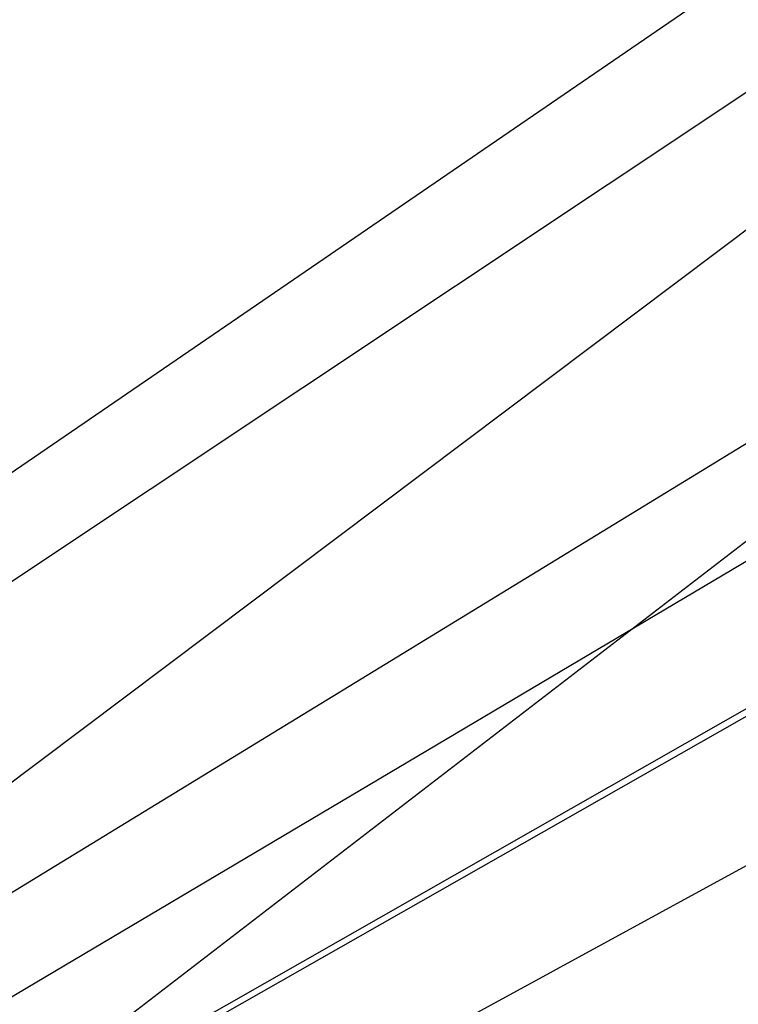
# Model space of a CAD drawing. Extents: x 0 to 901, y 0 to 72.
# Tile 141 of 256: x 448.8516 to 448.8572, y 61.25976 to 61.26743. Entities that reach past the tile are written whole.
import ezdxf

# ---------------------------------------------------------------- set-up
doc = ezdxf.new("R2010")
doc.units = 0
doc.header["$LTSCALE"] = 25.4
doc.layers.get('0').update_dxf_attribs({"color": 13, "linetype": 'CONTINUOUS'})

# ---------------------------------------------------------------- blocks, each defined once
blk = doc.blocks.new('PIN-LED-M-8128_STL')
at = {"color": 0}
for p, q in [((10.929142, 453.657135, 63.6951866), (11.1116762, 453.3226624, 63.4789848)), ((10.929142, 453.657135, 63.6951866), (11.1116762, 453.3226624, 63.4789848)), ((10.9227953, 453.6546021, 64.3947067), (11.1116838, 453.3226624, 64.1789856)), ((10.9227953, 453.6546021, 64.3947067), (11.1116838, 453.3226624, 64.1789856)), ((11.1116762, 453.3226624, 62.7789841), (10.9163589, 453.6520691, 62.9942207)), ((11.1116762, 453.3226624, 62.7789841), (10.9163589, 453.6520691, 62.9942207)), ((10.9115152, 453.650177, 59.4938545), (11.1116762, 453.3226624, 59.2789841)), ((10.9115152, 453.650177, 59.4938545), (11.1116762, 453.3226624, 59.2789841)), ((10.8972921, 453.6447754, 62.292778), (11.1116762, 453.3226624, 62.0789833)), ((10.8972921, 453.6447754, 62.292778), (11.1116762, 453.3226624, 62.0789833)), ((10.892415, 453.6429443, 58.792408), (11.1116762, 453.3226624, 58.5789871)), ((10.892415, 453.6429443, 58.792408), (11.1116762, 453.3226624, 58.5789871)), ((11.1157675, 453.3244019, 1.6860313), (10.8797855, 453.6383057, 1.4608195)), ((11.1157675, 453.3244019, 1.6860313), (10.8797855, 453.6383057, 1.4608195)), ((10.8780937, 453.6376953, 61.5913239), (11.1182108, 453.32547, 61.3793831)), ((10.8780937, 453.6376953, 61.5913239), (11.1182108, 453.32547, 61.3793831)), ((11.017169, 453.4884338, 63.9807549), (11.1116781, 453.3226624, 64.0914841)), ((11.017169, 453.4884338, 63.9807549), (11.1116781, 453.3226624, 64.0914841))]:
    blk.add_line(p, q, dxfattribs=at)
mesh = blk.add_polyface(dxfattribs=at)
corners = [(11.2913332, 453.410614, 63.4900055), (11.0839043, 453.7290955, 63.706955), (11.1866732, 453.3565979, 63.4835777)]
mesh.append_faces([[corners[k] for k in face] for face in [(0, 1, 2)]], dxfattribs={"color": 0})
mesh = blk.add_polyface(dxfattribs=at)
corners = [(11.2091093, 453.3675232, 64.1849518), (11.0779934, 453.7259521, 64.4065018), (11.0412302, 453.7071838, 64.4037018)]
mesh.append_faces([[corners[k] for k in face] for face in [(0, 1, 2)]], dxfattribs={"color": 0})
mesh = blk.add_polyface(dxfattribs=at)
corners = [(11.312788, 453.422699, 64.19133), (11.0779934, 453.7259521, 64.4065018), (11.2091093, 453.3675232, 64.1849518)]
mesh.append_faces([[corners[k] for k in face] for face in [(0, 1, 2)]], dxfattribs={"color": 0})

msp = doc.modelspace()

# ---------------------------------------------------------------- block references
at = {"color": 250, "rotation": 270}
msp.add_blockref('PIN-LED-M-8128_STL', (-4.5156512, 72.3450928, -0.2648032), dxfattribs=at)

doc.saveas('drawing.dxf')
